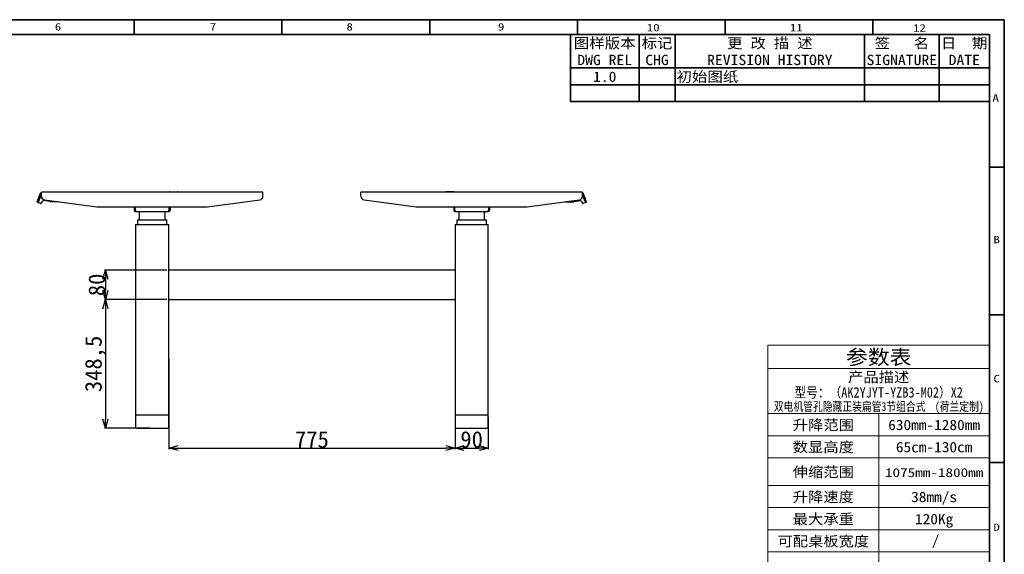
# Model space of a CAD drawing. Extents: x 765 to 5521, y -3239 to 125.
# Tile 24 of 24: x 2855 to 5521, y -1323 to 125. Entities that reach past the tile are written whole.
import ezdxf
from ezdxf.enums import TextEntityAlignment as Align

# ---------------------------------------------------------------- set-up
doc = ezdxf.new("R2010")
doc.units = 0
doc.layers.get('0').update_dxf_attribs({"lineweight": 13})
for name, color, linetype in [('1_10_042_X_ADXF_CONTINUOUS_LINE', 7, 'Continuous'), ('1_14_011_X_ADXF_CONTINUOUS_LINE', 7, 'Continuous'), ('1_96_008_XAKDXF_CONTINUOUS_LINE', 7, 'Continuous'), ('_X2_570689D2DXF_CONTINUOUS_LINE', 7, 'Continuous'), ('_X2_9002914DDXF_CONTINUOUS_LINE', 7, 'Continuous'), ('AK-YZB3-SG01DXF_CONTINUOUS_LINE', 7, 'Continuous'), ('AK-ZHLJJ03-7DXF_CONTINUOUS_LINE', 7, 'Continuous'), ('PLASTIC_FOOTDXF_CONTINUOUS_LINE', 7, 'Continuous'), ('SHANGGAI_1_2DXF_CONTINUOUS_LINE', 7, 'Continuous'), ('SHANGGAI_1_DXF_CONTINUOUS_LINE', 7, 'Continuous'), ('SHANGGAI_5_DXF_CONTINUOUS_LINE', 7, 'Continuous'), ('SHANGGAI_7_DXF_CONTINUOUS_LINE', 7, 'Continuous')]:
    doc.layers.add(name, color=color, linetype=linetype)
doc.layers.add('2', color=7, linetype='Continuous', lineweight=13)
doc.dimstyles.get("Standard").update_dxf_attribs({"dimtxt": 45, "dimasz": 25, "dimexe": 3, "dimexo": 5, "dimtad": 1, "dimtxsty": 'Standard', "dimblk": 'OPEN30', "dimcen": 2.5, "dimadec": 0, "dimazin": 0, "dimtfac": 1, "dimtmove": 0, "dimatfit": 0, "dimldrblk": 'OPEN30', "dimfxl": 1, "dimarcsym": 0})

# ---------------------------------------------------------------- blocks, each defined once
blk = doc.blocks.new('BLOCK564')
at = {"color": 7, "lineweight": 13, "width": 0.712793}
blk.add_text('日  期', height=2.3, dxfattribs=at).set_placement((1167.28, 826.3), (1174.27, 826.3), align=Align.FIT)
blk = doc.blocks.new('BLOCK583')
at = {"color": 7, "lineweight": 13, "width": 1.219826}
blk.add_text('B', height=5, dxfattribs=at).set_placement((1181.68, 689.59), (1186.02, 689.59), align=Align.FIT)
blk = doc.blocks.new('BLOCK584')
at = {"color": 7, "lineweight": 13, "width": 1.219826}
blk.add_text('A', height=5, dxfattribs=at).set_placement((1181, 785.51), (1185.34, 785.51), align=Align.FIT)
blk = doc.blocks.new('BLOCK585')
at = {"color": 7, "lineweight": 13, "width": 1.219826}
blk.add_text('12', height=5, dxfattribs=at).set_placement((1127.23, 832.9), (1135.91, 832.9), align=Align.FIT)
blk = doc.blocks.new('BLOCK586')
at = {"color": 7, "lineweight": 13, "width": 1.219826}
blk.add_text('11', height=5, dxfattribs=at).set_placement((1043.85, 833.15), (1052.53, 833.15), align=Align.FIT)
blk = doc.blocks.new('BLOCK587')
at = {"color": 7, "lineweight": 13, "width": 1.219834}
blk.add_text('10', height=5, dxfattribs=at).set_placement((946.99, 833.15), (955.66, 833.15), align=Align.FIT)
blk = doc.blocks.new('BLOCK588')
at = {"color": 7, "lineweight": 13, "width": 1.219826}
blk.add_text('9', height=5, dxfattribs=at).set_placement((846.25, 833.68), (850.59, 833.68), align=Align.FIT)
blk = doc.blocks.new('BLOCK589')
at = {"color": 7, "lineweight": 13, "width": 1.219826}
blk.add_text('8', height=5, dxfattribs=at).set_placement((743.68, 833.68), (748.01, 833.68), align=Align.FIT)
blk = doc.blocks.new('BLOCK590')
at = {"color": 7, "lineweight": 13, "width": 1.219826}
blk.add_text('7', height=5, dxfattribs=at).set_placement((651.15, 833.68), (655.49, 833.68), align=Align.FIT)
blk = doc.blocks.new('BLOCK591')
at = {"color": 7, "lineweight": 13, "width": 1.219826}
blk.add_text('6', height=5, dxfattribs=at).set_placement((546.25, 833.68), (550.59, 833.68), align=Align.FIT)
blk = doc.blocks.new('BLOCK611')
at = {"color": 7, "lineweight": 35}
for p, q in [((895.27, 830.99), (1179.01, 830.99)), ((895.27, 830.99), (895.27, 785.56)), ((941.73, 830.99), (941.73, 785.56)), ((966.08, 830.99), (966.08, 785.56)), ((1094.46, 830.99), (1094.46, 785.56)), ((1144.79, 830.99), (1144.79, 785.56)), ((1179.01, 830.99), (1179.01, 785.56)), ((895.27, 808.28), (1179.01, 808.28)), ((895.27, 796.92), (1179.01, 796.92)), ((895.27, 785.56), (1179.01, 785.56))]:
    blk.add_line(p, q, dxfattribs=at)
at = {"color": 7, "lineweight": 13}
for s, width, p, p2 in [('图样版本', 1.051009, (897.57, 821.59), (939.42, 821.59)), ('标记', 1.047493, (943.47, 821.59), (964.33, 821.59)), ('更 改 描 述', 1.055803, (1001.37, 821.59), (1059.18, 821.59)), ('签   名', 1.056534, (1101.22, 821.59), (1138.03, 821.59)), ('日  期', 1.054524, (1146.15, 821.59), (1177.65, 821.59)), ('DWG REL', 1.06457, (899.95, 810.23), (937.04, 810.23)), ('CHG', 1.059212, (945.99, 810.23), (961.81, 810.23)), ('REVISION HISTORY', 1.06683, (987.79, 810.23), (1072.75, 810.23)), ('SIGNATURE', 1.065461, (1095.76, 810.23), (1143.49, 810.23)), ('DATE', 1.061554, (1151.33, 810.23), (1172.47, 810.23)), ('初始图纸', 1.051009, (967.08, 798.87), (1008.93, 798.87)), ('1.0', 1.059212, (910.59, 798.87), (926.41, 798.87))]:
    blk.add_text(s, height=7, dxfattribs=dict(at, width=width)).set_placement(p, p2, align=Align.FIT)
blk = doc.blocks.new('_Open30')
at = {"color": 0, "linetype": 'ByBlock', "lineweight": -2}
for p, q in [((-1, 0.27), (0, 0)), ((0, 0), (-1, -0.27)), ((0, 0), (-1, 0))]:
    blk.add_line(p, q, dxfattribs=at)
blk = doc.blocks.new('*D133')
at = {"color": 0, "lineweight": -2}
for p, q in [((3253.3, -633.5), (3083.8, -633.5)), ((3086.8, -658.5), (3086.8, -957)), ((3208.3, -982), (3083.8, -982))]:
    blk.add_line(p, q, dxfattribs=at)
at = {"layer": 'Defpoints', "color": 0}
for p in [(3258.3, -633.5), (3086.8, -982), (3213.3, -982)]:
    blk.add_point(p, dxfattribs=at)
at = {"color": 0, "lineweight": -2, "xscale": 25, "yscale": 25, "zscale": 25}
for p, rotation in [((3086.8, -633.5), 90), ((3086.8, -982), 270)]:
    blk.add_blockref('_Open30', p, dxfattribs=dict(at, rotation=rotation))
at = {"color": 0, "insert": (3059.9, -807.7), "char_height": 45, "attachment_point": 5, "rotation": 90}
blk.add_mtext('348,5', dxfattribs=at)
blk = doc.blocks.new('*D134')
at = {"color": 0, "lineweight": -2}
for p, q in [((3253.3, -553.5), (3083.8, -553.5)), ((3086.8, -578.5), (3086.8, -608.5)), ((3253.3, -633.5), (3083.8, -633.5))]:
    blk.add_line(p, q, dxfattribs=at)
at = {"layer": 'Defpoints', "color": 0}
for p in [(3258.3, -553.5), (3086.8, -633.5), (3258.3, -633.5)]:
    blk.add_point(p, dxfattribs=at)
at = {"color": 0, "lineweight": -2, "xscale": 25, "yscale": 25, "zscale": 25}
for p, rotation in [((3086.8, -553.5), 90), ((3086.8, -633.5), 270)]:
    blk.add_blockref('_Open30', p, dxfattribs=dict(at, rotation=rotation))
at = {"color": 0, "insert": (3063.6, -593.5), "char_height": 45, "attachment_point": 5, "rotation": 90}
blk.add_mtext('80', dxfattribs=at)
blk = doc.blocks.new('*D136')
at = {"color": 0, "lineweight": -2}
for p, q in [((3258.3, -794.6), (3258.3, -1038.8)), ((4033.3, -794.6), (4033.3, -1038.8)), ((3283.3, -1035.8), (4008.3, -1035.8))]:
    blk.add_line(p, q, dxfattribs=at)
at = {"layer": 'Defpoints', "color": 0}
for p in [(3258.3, -789.6), (4033.3, -789.6), (4033.3, -1035.8)]:
    blk.add_point(p, dxfattribs=at)
at = {"color": 0, "lineweight": -2, "xscale": 25, "yscale": 25, "zscale": 25, "rotation": 180}
blk.add_blockref('_Open30', (3258.3, -1035.8), dxfattribs=at)
at = {"color": 0, "lineweight": -2, "xscale": 25, "yscale": 25, "zscale": 25}
blk.add_blockref('_Open30', (4033.3, -1035.8), dxfattribs=at)
at = {"color": 0, "insert": (3645.8, -1012.7), "char_height": 45, "attachment_point": 5}
blk.add_mtext('775', dxfattribs=at)
blk = doc.blocks.new('*D137')
at = {"color": 0, "lineweight": -2}
for p, q in [((4033.3, -951), (4033.3, -1038.8)), ((4123.3, -951), (4123.3, -1038.8)), ((4058.3, -1035.8), (4098.3, -1035.8))]:
    blk.add_line(p, q, dxfattribs=at)
at = {"layer": 'Defpoints', "color": 0}
for p in [(4033.3, -946), (4123.3, -946), (4123.3, -1035.8)]:
    blk.add_point(p, dxfattribs=at)
at = {"color": 0, "lineweight": -2, "xscale": 25, "yscale": 25, "zscale": 25, "rotation": 180}
blk.add_blockref('_Open30', (4033.3, -1035.8), dxfattribs=at)
at = {"color": 0, "lineweight": -2, "xscale": 25, "yscale": 25, "zscale": 25}
blk.add_blockref('_Open30', (4123.3, -1035.8), dxfattribs=at)
at = {"color": 0, "insert": (4078.3, -1012.7), "char_height": 45, "attachment_point": 5}
blk.add_mtext('90', dxfattribs=at)

msp = doc.modelspace()

# ---------------------------------------------------------------- linework, layer by layer
at = {"color": 7, "lineweight": 35, "ltscale": 0.25}
for p, q in [((4364.71, 84.948), (4364.71, 124.948)), ((4764.71, 84.948), (4764.71, 124.948)), ((5164.71, 84.948), (5164.71, 124.948))]:
    msp.add_line(p, q, dxfattribs=at)
at = {"color": 7, "lineweight": 35}
for p, q in [((4341.741, 84.948), (5480.71, 84.948)), ((5480.71, 84.948), (5480.71, -11.052))]:
    msp.add_line(p, q, dxfattribs=at)
at = {"color": 7, "lineweight": 13}
for p, q in [((4880.668, -756.491), (5480.668, -756.491)), ((4880.668, -756.491), (4880.668, -1917.092)), ((5480.668, -756.491), (5480.668, -1917.092)), ((4880.668, -819.681), (5480.668, -819.681)), ((4880.668, -942.063), (5480.668, -942.063)), ((5180.668, -942.063), (5180.668, -1917.092)), ((4880.668, -1002.063), (5480.668, -1002.063)), ((4880.668, -1062.063), (5480.668, -1062.063)), ((4880.668, -1137.092), (5480.668, -1137.092)), ((4880.668, -1197.092), (5480.668, -1197.092)), ((4880.668, -1257.092), (5480.668, -1257.092)), ((4880.668, -1317.092), (5480.668, -1317.092))]:
    msp.add_line(p, q, dxfattribs=at)
at = {"layer": '1_10_042_X_ADXF_CONTINUOUS_LINE', "linetype": 'Continuous'}
for p, q in [((2913.345, -353.227), (2913.345, -341.982)), ((3513.345, -341.982), (2913.345, -341.982)), ((3513.345, -353.227), (3513.345, -341.982)), ((3778.345, -353.227), (3778.345, -341.982)), ((4378.345, -341.982), (3778.345, -341.982)), ((4378.345, -353.227), (4378.345, -341.982)), ((2922.023, -363.139), (3063.345, -381.982)), ((3363.345, -381.982), (3504.667, -363.139)), ((3787.023, -363.139), (3928.345, -381.982)), ((4228.345, -381.982), (4369.667, -363.139)), ((3063.345, -381.982), (3363.345, -381.982)), ((3928.345, -381.982), (4228.345, -381.982))]:
    msp.add_line(p, q, dxfattribs=at)
for centre, start, end in [((2923.345, -353.227), 180, 262.405357), ((3503.345, -353.227), 277.594643, 0), ((3788.345, -353.227), 180, 262.405357), ((4368.345, -353.227), 277.594643, 0)]:
    msp.add_arc(centre, 10, start, end, dxfattribs=at)
at = {"layer": '1_14_011_X_ADXF_CONTINUOUS_LINE', "linetype": 'Continuous'}
for p, q in [((3173.345, -416.982), (3173.345, -429.982)), ((3173.345, -416.982), (3253.345, -416.982)), ((3253.345, -429.982), (3253.345, -416.982)), ((4038.345, -416.982), (4118.345, -416.982)), ((4038.345, -416.982), (4038.345, -429.982)), ((4118.345, -429.982), (4118.345, -416.982))]:
    msp.add_line(p, q, dxfattribs=at)
at = {"layer": '1_96_008_XAKDXF_CONTINUOUS_LINE', "linetype": 'Continuous'}
for p, q in [((3168.345, -429.982), (3168.345, -945.982)), ((3168.345, -429.982), (3258.345, -429.982)), ((3258.345, -553.783), (3258.345, -429.982)), ((4033.345, -429.982), (4123.345, -429.982)), ((4033.345, -429.982), (4033.345, -553.783)), ((4123.345, -945.982), (4123.345, -429.982)), ((3258.345, -945.982), (3258.345, -633.181)), ((4033.345, -633.181), (4033.345, -945.982)), ((3168.345, -945.982), (3258.345, -945.982)), ((4033.345, -945.982), (4123.345, -945.982))]:
    msp.add_line(p, q, dxfattribs=at)
at = {"layer": '2', "color": 7, "lineweight": 35}
for p, q in [((764.71, 124.948), (5520.71, 124.948)), ((5520.71, 124.948), (5520.71, -3239.052)), ((804.71, 84.948), (5480.71, 84.948)), ((5480.71, 84.948), (5480.71, -3199.052))]:
    msp.add_line(p, q, dxfattribs=at)
at = {"layer": '2', "color": 7, "lineweight": 35, "ltscale": 0.25}
for p, q in [((3164.71, 84.948), (3164.71, 124.948)), ((3564.71, 84.948), (3564.71, 124.948)), ((3964.71, 84.948), (3964.71, 124.948)), ((5480.71, -275.052), (5520.71, -275.052)), ((5480.71, -675.052), (5520.71, -675.052)), ((5480.71, -1075.052), (5520.71, -1075.052))]:
    msp.add_line(p, q, dxfattribs=at)
at = {"layer": '_X2_570689D2DXF_CONTINUOUS_LINE', "linetype": 'Continuous'}
for p, q in [((2911.143, -372.609), (2904.845, -370.255)), ((2906.48, -365.702), (2912.983, -348.282)), ((2912.267, -372.306), (2917.672, -365.702)), ((2935.934, -367.835), (2919.561, -364.998)), ((2937.641, -367.982), (2958.345, -367.982)), ((4329.595, -368.482), (4354.048, -368.482)), ((4372.129, -365.498), (4355.756, -368.335)), ((4374.018, -366.202), (4379.423, -372.806)), ((4378.707, -348.782), (4385.21, -366.202)), ((4386.845, -370.755), (4380.547, -373.109))]:
    msp.add_line(p, q, dxfattribs=at)
for centre, radius, start, end in [((2911.493, -371.673), 1, 249.5, 320.702369), ((2919.22, -366.969), 2, 80.17036, 140.702369), ((2937.641, -357.982), 10, 260.17036, 270), ((4354.048, -358.482), 10, 270, 279.82964), ((4372.47, -367.469), 2, 39.297631, 99.82964), ((4380.197, -372.173), 1, 219.297631, 290.5)]:
    msp.add_arc(centre, radius, start, end, dxfattribs=at)
for centre, major_axis, ratio, start_param, end_param in [((2906.595, -365.571), (1.75, 4.684), 0.0123435, 1.60348966, 3.14159077), ((2917.668, -350.032), (-3.851, 3.192), 0.99953196, 0.17226272, 0.33468501), ((4374.022, -350.532), (3.851, 3.192), 0.99953196, -0.33468501, -0.17226272), ((4385.095, -366.071), (-1.75, 4.684), 0.0123435, 3.14159453, 4.67969565)]:
    msp.add_ellipse(centre, major_axis=major_axis, ratio=ratio, start_param=start_param, end_param=end_param, dxfattribs=at)
at = {"layer": '_X2_9002914DDXF_CONTINUOUS_LINE', "linetype": 'Continuous'}
for p, q in [((3261.309, -341.182), (3281.063, -341.182)), ((4029.912, -341.182), (4010.158, -341.182))]:
    msp.add_line(p, q, dxfattribs=at)
for centre, start, end in [((3261.309, -342.482), 90, 157.141371), ((3281.063, -342.482), 22.858582, 90), ((4010.158, -342.482), 90, 157.141371), ((4029.912, -342.482), 22.7942, 90)]:
    msp.add_arc(centre, 1.3, start, end, dxfattribs=at)
at = {"layer": 'AK-YZB3-SG01DXF_CONTINUOUS_LINE', "linetype": 'Continuous'}
for p, q in [((3164.845, -381.982), (3164.845, -391.482)), ((3167.845, -391.482), (3167.845, -381.982)), ((3168.345, -393.568), (3168.345, -394.982)), ((3168.782, -394.982), (3257.908, -394.982)), ((3178.345, -394.982), (3178.345, -416.982)), ((3248.345, -416.982), (3248.345, -394.982)), ((3258.345, -393.568), (3258.345, -394.982)), ((3258.845, -381.982), (3258.845, -391.482)), ((3261.845, -381.982), (3261.845, -391.482)), ((4029.845, -381.982), (4029.845, -391.482)), ((4032.845, -391.482), (4032.845, -381.982)), ((4033.345, -393.568), (4033.345, -394.982)), ((4033.782, -394.982), (4122.908, -394.982)), ((4043.345, -394.982), (4043.345, -416.982)), ((4113.345, -416.982), (4113.345, -394.982)), ((4123.345, -393.568), (4123.345, -394.982)), ((4123.845, -381.982), (4123.845, -391.482)), ((4126.845, -381.982), (4126.845, -391.482))]:
    msp.add_line(p, q, dxfattribs=at)
for centre, radius, start, end in [((3168.345, -391.482), 3.5, 180, 270), ((3170.829, -391.489), 2.984, 179.867601, 181.96728), ((3258.345, -391.482), 3.5, 270, 0), ((3255.861, -391.489), 2.984, 358.047107, 0.132578), ((4033.345, -391.482), 3.5, 180, 270), ((4035.829, -391.489), 2.984, 179.867601, 181.96728), ((4123.345, -391.482), 3.5, 270, 0), ((4120.861, -391.489), 2.984, 358.047107, 0.132578)]:
    msp.add_arc(centre, radius, start, end, dxfattribs=at)
for points in [[(3167.847, -391.591), (3167.852, -391.74), (3167.867, -391.888), (3167.891, -392.035)], [(3258.799, -392.035), (3258.822, -391.888), (3258.838, -391.739), (3258.843, -391.59)], [(4032.847, -391.591), (4032.852, -391.74), (4032.867, -391.888), (4032.891, -392.035)], [(4123.799, -392.035), (4123.822, -391.888), (4123.838, -391.739), (4123.843, -391.59)]]:
    msp.add_open_spline(points, degree=3, dxfattribs=at)
for points, knots in [([(3167.891, -392.035), (3167.94, -392.342), (3168.099, -392.911), (3168.386, -393.677), (3168.619, -394.283), (3168.779, -394.639), (3168.783, -394.79)], [0, 0, 0, 0, 0.32117422, 0.60908364, 0.84381699, 1, 1, 1, 1]), ([(3168.783, -394.79), (3168.784, -394.85), (3168.705, -394.96), (3168.526, -394.975), (3168.412, -394.982), (3168.345, -394.982)], [0, 0, 0, 0, 0.33967636, 0.61592342, 1, 1, 1, 1]), ([(3258.345, -394.982), (3258.278, -394.982), (3258.164, -394.975), (3257.985, -394.96), (3257.906, -394.85), (3257.907, -394.79)], [0, 0, 0, 0, 0.38406758, 0.66029106, 1, 1, 1, 1]), ([(3257.907, -394.79), (3257.911, -394.639), (3258.071, -394.283), (3258.304, -393.677), (3258.591, -392.911), (3258.749, -392.341), (3258.799, -392.035)], [0, 0, 0, 0, 0.15618971, 0.39092833, 0.67884142, 1, 1, 1, 1]), ([(4032.891, -392.035), (4032.94, -392.342), (4033.099, -392.911), (4033.386, -393.677), (4033.619, -394.283), (4033.779, -394.639), (4033.783, -394.79)], [0, 0, 0, 0, 0.32117422, 0.60908364, 0.84381699, 1, 1, 1, 1]), ([(4033.783, -394.79), (4033.784, -394.85), (4033.705, -394.96), (4033.526, -394.975), (4033.412, -394.982), (4033.345, -394.982)], [0, 0, 0, 0, 0.33967636, 0.61592342, 1, 1, 1, 1]), ([(4123.345, -394.982), (4123.278, -394.982), (4123.164, -394.975), (4122.985, -394.96), (4122.906, -394.85), (4122.907, -394.79)], [0, 0, 0, 0, 0.38406758, 0.66029106, 1, 1, 1, 1]), ([(4122.907, -394.79), (4122.911, -394.639), (4123.071, -394.283), (4123.304, -393.677), (4123.591, -392.911), (4123.749, -392.341), (4123.799, -392.035)], [0, 0, 0, 0, 0.15618971, 0.39092833, 0.67884142, 1, 1, 1, 1])]:
    msp.add_open_spline(points, degree=3, knots=knots, dxfattribs=at)
at = {"layer": 'AK-ZHLJJ03-7DXF_CONTINUOUS_LINE', "linetype": 'Continuous'}
for p, q in [((4033.345, -553.482), (3258.345, -553.482)), ((3258.345, -633.181), (3258.345, -553.783)), ((4033.345, -553.783), (4033.345, -633.181)), ((3258.345, -633.482), (4033.345, -633.482))]:
    msp.add_line(p, q, dxfattribs=at)
at = {"layer": 'PLASTIC_FOOTDXF_CONTINUOUS_LINE', "linetype": 'Continuous'}
for p, q in [((3168.345, -945.982), (3168.345, -978.982)), ((3170.566, -945.982), (3256.123, -945.982)), ((3258.345, -978.982), (3258.345, -945.982)), ((4033.345, -945.982), (4033.345, -978.982)), ((4035.566, -945.982), (4121.123, -945.982)), ((4123.345, -978.982), (4123.345, -945.982)), ((3171.345, -981.982), (3255.345, -981.982)), ((4036.345, -981.982), (4120.345, -981.982))]:
    msp.add_line(p, q, dxfattribs=at)
for centre, start, end in [((3171.345, -978.982), 180, 270), ((3171.345, -978.982), 180, 270), ((3255.345, -978.982), 270, 0), ((3255.345, -978.982), 270, 0), ((4036.345, -978.982), 180, 270), ((4036.345, -978.982), 180, 270), ((4120.345, -978.982), 270, 0), ((4120.345, -978.982), 270, 0)]:
    msp.add_arc(centre, 3, start, end, dxfattribs=at)
at = {"layer": 'SHANGGAI_1_2DXF_CONTINUOUS_LINE', "linetype": 'Continuous'}
for p, q in [((2902.141, -368.71), (2910.433, -346.53)), ((2910.836, -345.646), (2910.433, -346.53)), ((2911.767, -344.322), (2911.649, -344.472)), ((2912.943, -343.27), (2912.18, -343.896)), ((2912.993, -343.235), (2912.761, -343.404)), ((2912.993, -343.235), (2913.277, -343.048)), ((2902.434, -369.353), (2904.845, -370.255)), ((2905.413, -359.673), (2907.694, -353.57)), ((2905.507, -359.708), (2905.413, -359.673)), ((2906.206, -357.838), (2906.112, -357.803)), ((2912.983, -348.282), (2906.48, -365.702)), ((2906.756, -356.367), (2906.662, -356.332)), ((2907.209, -355.154), (2907.115, -355.119)), ((2907.788, -353.605), (2907.694, -353.57))]:
    msp.add_line(p, q, dxfattribs=at)
for points in [[(2912.173, -343.903), (2911.764, -344.325), (2911.219, -345.02), (2910.836, -345.645)], [(2912.761, -343.404), (2912.361, -343.73), (2912.173, -343.903)]]:
    msp.add_lwpolyline(points, dxfattribs=at)
for centre, radius, start, end in [((2916.99, -348.982), 7, 121.513124, 151.538058), ((2902.609, -368.885), 0.5, 159.5, 249.5), ((2902.551, -369.015), 0.356, 229.877336, 236.253508)]:
    msp.add_arc(centre, radius, start, end, dxfattribs=at)
for centre, major_axis, ratio, start_param, end_param in [((2906.595, -365.571), (1.75, 4.684), 0.0123435, -4.67969565, -3.14159453), ((2917.668, -350.032), (-3.851, 3.192), 0.99953196, 0.17680409, 0.33468501)]:
    msp.add_ellipse(centre, major_axis=major_axis, ratio=ratio, start_param=start_param, end_param=end_param, dxfattribs=at)
for points in [[(2903.885, -364.114), (2906.073, -358.256), (2908.275, -352.403), (2910.455, -346.542)], [(2902.215, -368.868), (2902.208, -368.909), (2902.204, -368.952), (2902.204, -368.994)], [(2902.204, -368.994), (2902.204, -369.032), (2902.207, -369.071), (2902.215, -369.109)]]:
    msp.add_open_spline(points, degree=3, dxfattribs=at)
for points, knots in [([(2902.215, -369.109), (2902.218, -369.123), (2902.235, -369.192), (2902.28, -369.252), (2902.322, -369.288)], [0, 0, 0, 0, 0.21319364, 1, 1, 1, 1]), ([(2905.877, -365.477), (2906.452, -363.937), (2907.602, -360.857), (2909.333, -356.239), (2910.765, -352.387), (2911.783, -349.697), (2912.327, -348.145), (2912.64, -347.385), (2912.801, -347.007)], [0, 0, 0, 0, 0.25000005, 0.50000013, 0.74999999, 0.87499878, 0.93749733, 1, 1, 1, 1])]:
    msp.add_open_spline(points, degree=3, knots=knots, dxfattribs=at)
at = {"layer": 'SHANGGAI_1_DXF_CONTINUOUS_LINE', "linetype": 'Continuous'}
for p, q in [((4383.902, -354.105), (4383.995, -354.07)), ((4383.995, -354.07), (4384.147, -354.475)), ((4386.183, -360.208), (4386.277, -360.173)), ((4386.248, -360.095), (4386.277, -360.173))]:
    msp.add_line(p, q, dxfattribs=at)
at = {"layer": 'SHANGGAI_5_DXF_CONTINUOUS_LINE', "linetype": 'Continuous'}
for p, q in [((4384.053, -354.51), (4384.147, -354.475)), ((4386.248, -360.095), (4384.147, -354.475)), ((4385.377, -358.051), (4385.47, -358.016)), ((4386.154, -360.13), (4386.248, -360.095))]:
    msp.add_line(p, q, dxfattribs=at)
at = {"layer": 'SHANGGAI_7_DXF_CONTINUOUS_LINE', "linetype": 'Continuous'}
for p, q in [((4378.697, -343.735), (4378.413, -343.548)), ((4379.509, -344.396), (4378.747, -343.77)), ((4378.929, -343.904), (4378.885, -343.872)), ((4379.921, -344.82), (4379.509, -344.396)), ((4380.469, -345.518), (4379.921, -344.82)), ((4380.744, -345.951), (4380.468, -345.516)), ((4380.854, -346.145), (4380.482, -345.538)), ((4381.256, -347.03), (4380.744, -345.951)), ((4385.21, -366.202), (4378.707, -348.782)), ((4389.549, -369.21), (4381.256, -347.03)), ((4386.845, -370.755), (4389.256, -369.853))]:
    msp.add_line(p, q, dxfattribs=at)
for centre, radius, start, end in [((4374.7, -349.482), 7, 30.289729, 58.486876), ((4389.081, -369.385), 0.5, 290.5, 20.5)]:
    msp.add_arc(centre, radius, start, end, dxfattribs=at)
for centre, major_axis, ratio, start_param, end_param in [((4374.022, -350.532), (3.851, 3.192), 0.99953196, -0.33468501, -0.1768046), ((4385.095, -366.071), (-1.75, 4.684), 0.0123435, -3.14159077, -1.60348966)]:
    msp.add_ellipse(centre, major_axis=major_axis, ratio=ratio, start_param=start_param, end_param=end_param, dxfattribs=at)
msp.add_open_spline([(4387.8, -370.391), (4387.802, -370.394), (4387.821, -370.389), (4387.832, -370.386), (4387.841, -370.382)], degree=3, knots=[0, 0, 0, 0, 0.25729312, 1, 1, 1, 1], dxfattribs=at)

# ---------------------------------------------------------------- block references
at = {"lineweight": 0, "xscale": 4, "yscale": 4, "zscale": 4}
for name in ['BLOCK591', 'BLOCK590', 'BLOCK589', 'BLOCK588', 'BLOCK587', 'BLOCK586', 'BLOCK585', 'BLOCK611', 'BLOCK564', 'BLOCK584', 'BLOCK583']:
    msp.add_blockref(name, (764.71, -3239.052), dxfattribs=at)

# ---------------------------------------------------------------- texts
at = {"color": 7, "lineweight": 13}
for s, height, width, p, p2 in [('参数表', 40, 1.040462, (5091.882, -809.358), (5269.455, -809.358)), ('产品描述', 28, 1.040461, (5097.801, -857.288), (5263.535, -857.288)), ('C', 20, 1.219826, (5491.37, -857.637), (5508.719, -857.637)), ('型号：（AK2YJYT-YZB3-M02）X2', 28, 0.817507, (4952.784, -898.722), (5408.553, -898.722)), ('双电机管孔隐藏正装扁管3节组合式  (荷兰定制)', 24, 0.774298, (4896.553, -935.069), (5464.784, -935.069)), ('升降范围', 28, 1.040461, (4947.801, -986.953), (5113.535, -986.953)), ('630mm-1280mm', 28, 1.040462, (5206.368, -986.953), (5454.969, -986.953)), ('数显高度', 28, 1.040461, (4947.801, -1046.953), (5113.535, -1046.953)), ('65cm-130cm', 28, 1.040462, (5227.084, -1046.953), (5434.252, -1046.953)), ('伸缩范围', 28, 1.040461, (4947.801, -1114.468), (5113.535, -1114.468)), ('1075mm-1800mm', 24, 1.200534, (5197.489, -1114.171), (5463.848, -1114.171)), ('升降速度', 28, 1.040461, (4947.801, -1181.982), (5113.535, -1181.982)), ('38mm/s', 28, 1.040464, (5268.518, -1181.982), (5392.819, -1181.982)), ('最大承重', 28, 1.040461, (4947.801, -1241.982), (5113.535, -1241.982)), ('120Kg', 28, 1.040464, (5278.876, -1241.982), (5382.46, -1241.982)), ('D', 20, 1.219826, (5491.371, -1260.04), (5508.719, -1260.04)), ('可配桌板宽度', 28, 1.040462, (4906.368, -1301.982), (5154.969, -1301.982)), ('/', 28, 1.040464, (5324.231, -1299.48), (5344.948, -1299.48))]:
    msp.add_text(s, height=height, dxfattribs=dict(at, width=width)).set_placement(p, p2, align=Align.FIT)

# ---------------------------------------------------------------- dimensions: what is measured, and where the dimension line sits
at = {"color": 94}
dim = msp.add_linear_dim(base=(3086.767, -633.482), p1=(3258.345, -553.482), p2=(3258.345, -633.482), angle=90, dimstyle='Standard', dxfattribs=at)
dim.commit()
dim.dimension.update_dxf_attribs({"geometry": '*D134', "text_midpoint": (3063.642, -593.482)})
dim = msp.add_linear_dim(base=(3086.767, -981.982), p1=(3258.345, -633.482), p2=(3213.345, -981.982), angle=90, dimstyle='Standard', dxfattribs=at)
dim.commit()
dim.dimension.update_dxf_attribs({"geometry": '*D133', "text_midpoint": (3086.767, -807.732), "dimtype": 160})
for base, p1, p2, picture, middle in [((4033.345, -1035.793), (3258.345, -789.581), (4033.345, -789.581), '*D136', (3645.845, -1012.668)), ((4123.345, -1035.793), (4033.345, -945.982), (4123.345, -945.982), '*D137', (4078.345, -1012.668))]:
    dim = msp.add_linear_dim(base=base, p1=p1, p2=p2, dimstyle='Standard', dxfattribs=at)
    dim.commit()
    dim.dimension.update_dxf_attribs({"geometry": picture, "text_midpoint": middle})

doc.saveas('drawing.dxf')
